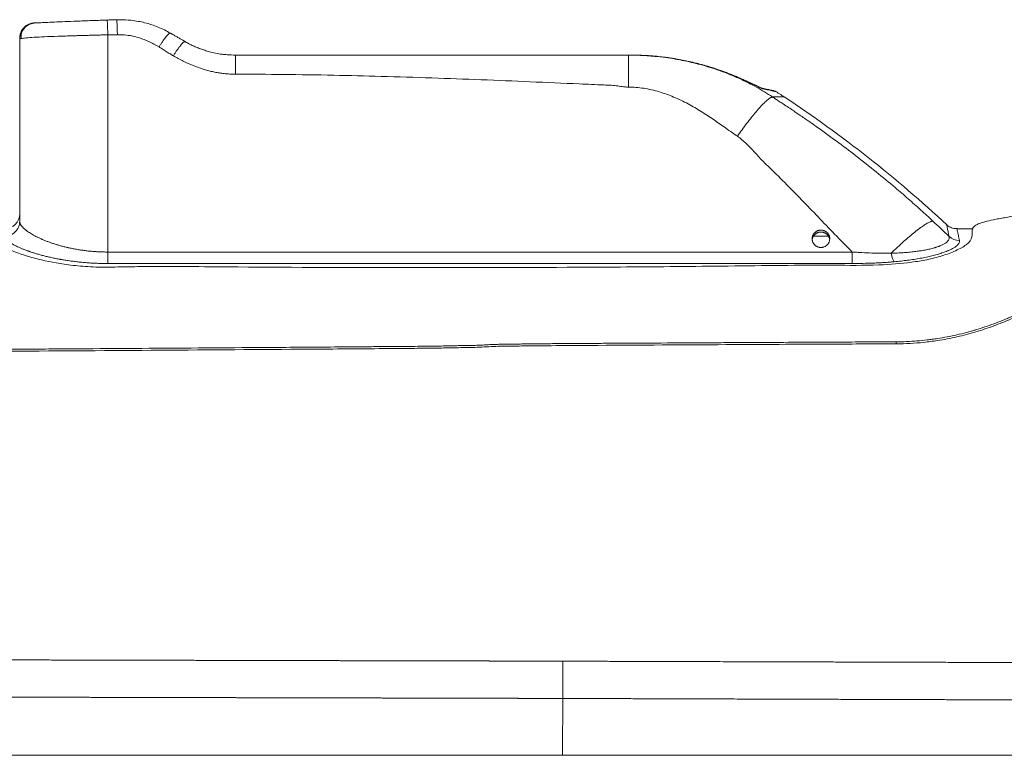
# Model space of a CAD drawing. Header units: millimetres. Extents: x -8 to 594, y 0 to 420.
# Tile 104 of 249: x 204 to 223, y 208 to 223. Entities that reach past the tile are written whole.
import ezdxf

# ---------------------------------------------------------------- set-up
doc = ezdxf.new("R2010")
doc.units = ezdxf.units.MM
doc.layers.add('1', color=7, linetype='Continuous', true_color=0xffffff)

msp = doc.modelspace()

# ---------------------------------------------------------------- linework, layer by layer
at = {"layer": '1', "color": 155, "linetype": 'Continuous', "lineweight": 18}
for p, q in [((205.898, 223.037), (205.897, 223.037)), ((204.04, 222.979), (204.049, 222.98)), ((204.05, 222.98), (204.052, 222.98)), ((203.742, 219.039), (203.742, 222.655)), ((216.966, 222.228), (216.966, 222.228)), ((216.994, 222.222), (216.994, 222.222)), ((222.667, 218.891), (222.349, 218.891))]:
    msp.add_line(p, q, dxfattribs=at)
at = {"layer": '1', "color": 155, "linetype": 'Continuous', "lineweight": 13}
for p, q in [((205.492, 222.744), (205.492, 218.429)), ((218.919, 221.51), (218.685, 221.51)), ((205.492, 218.429), (220.266, 218.429)), ((205.492, 218.2), (205.492, 218.429)), ((220.266, 218.201), (205.492, 218.2))]:
    msp.add_line(p, q, dxfattribs=at)
at = {"layer": '1', "color": 8, "linetype": 'Continuous', "lineweight": 18}
msp.add_line((107.447, 208.432), (244.689, 208.432), dxfattribs=at)
at = {"layer": '1', "color": 155, "linetype": 'Continuous', "lineweight": 18}
for centre, radius, start, end in [((216.159, 217.341), 5, 56.4868, 59.0735), ((205.116, 200.666), 25, 47.0556, 56.4868), ((203.442, 219.19), 0.3, 270.0025, 0.0025)]:
    msp.add_arc(centre, radius, start, end, dxfattribs=at)
at = {"layer": '1', "color": 155, "linetype": 'Continuous', "lineweight": 13}
for centre, major_axis, ratio, start_param, end_param in [((218.42, 221.543), (0.032, 0.146), 0.958432, 5.973153, 6.260296), ((203.442, 219.039), (-0.3, 0), 0.987808, 1.570796, 3.141593), ((222.397, 218.952), (-0.294, -0.062), 0.979856, 0.616521, 1.366971)]:
    msp.add_ellipse(centre, major_axis=major_axis, ratio=ratio, start_param=start_param, end_param=end_param, dxfattribs=at)
at = {"layer": '1', "color": 155, "linetype": 'Continuous', "lineweight": 18}
for points, degree, knots in [([(204.052, 222.98), (204.053, 222.98), (204.053, 222.98), (204.059, 222.98), (204.068, 222.98), (204.084, 222.981), (204.114, 222.982), (204.178, 222.985), (204.291, 222.99), (204.471, 222.998), (204.689, 223.007), (204.895, 223.015), (205.069, 223.022), (205.203, 223.027), (205.34, 223.032), (205.432, 223.035), (205.478, 223.036)], 3, [0, 0, 0, 0, 0.031352, 0.06271, 0.094155, 0.125768, 0.189094, 0.252502, 0.377968, 0.503803, 0.628133, 0.752491, 0.814158, 0.875964, 0.937842, 1, 1, 1, 1]), ([(205.478, 223.036), (205.491, 223.037), (205.523, 223.038), (205.573, 223.04), (205.624, 223.041), (205.655, 223.042), (205.669, 223.043)], 3, [0, 0, 0, 0, 0.208075, 0.499998, 0.791534, 1, 1, 1, 1]), ([(205.669, 223.043), (205.693, 223.043), (205.786, 223.045), (205.929, 223.037), (206.09, 223.014), (206.229, 222.984), (206.358, 222.946), (206.49, 222.897), (206.615, 222.842), (206.695, 222.798), (206.734, 222.776)], 3, [0, 0, 0, 0, 0.065455, 0.250038, 0.387153, 0.501186, 0.632506, 0.75095, 0.879145, 1, 1, 1, 1]), ([(205.897, 223.037), (205.897, 223.037), (205.897, 223.037), (205.896, 223.037), (205.896, 223.037), (205.895, 223.037), (205.895, 223.037), (205.895, 223.037), (205.896, 223.037), (205.901, 223.037), (205.905, 223.037), (205.916, 223.036), (205.923, 223.035), (205.931, 223.034), (205.932, 223.034), (205.933, 223.034)], 3, [0, 0, 0, 0, 0.01477, 0.01477, 0.078988, 0.078988, 0.207424, 0.207424, 0.464295, 0.464295, 0.721166, 0.721166, 0.978038, 0.978038, 1, 1, 1, 1]), ([(203.937, 222.953), (203.907, 222.939), (203.855, 222.906), (203.798, 222.835), (203.769, 222.752), (203.769, 222.697), (203.773, 222.67)], 3, [0, 0, 0, 0, 0.249827, 0.50377, 0.755477, 1, 1, 1, 1]), ([(203.773, 222.67), (203.773, 222.67), (203.758, 222.666), (203.744, 222.661), (203.742, 222.656), (203.742, 222.655)], 3, [0, 0, 0, 0, 0.000092, 0.732736, 1, 1, 1, 1]), ([(207.025, 222.608), (207.048, 222.596), (207.094, 222.569), (207.168, 222.533), (207.246, 222.498), (207.329, 222.465), (207.417, 222.434), (207.516, 222.405), (207.632, 222.378), (207.75, 222.358), (207.882, 222.344), (207.97, 222.342), (208.025, 222.341)], 3, [0, 0, 0, 0, 0.075787, 0.154709, 0.236809, 0.322128, 0.410698, 0.502552, 0.619173, 0.750895, 0.842572, 1, 1, 1, 1]), ([(208.025, 222.341), (208.951, 222.341), (209.975, 222.341), (210.881, 222.341), (211.925, 222.341), (212.781, 222.341), (213.875, 222.341), (214.296, 222.341), (214.85, 222.341), (215.05, 222.341), (215.338, 222.341), (215.39, 222.341), (215.46, 222.341), (215.517, 222.341), (215.521, 222.341), (215.548, 222.341), (215.582, 222.341), (215.605, 222.341), (215.643, 222.341), (215.691, 222.341), (215.704, 222.341), (215.776, 222.341), (215.825, 222.341)], 2, [0, 0, 0, 0.25, 0.25, 0.5, 0.5, 0.75, 0.75, 0.875, 0.875, 0.9375, 0.9375, 0.953125, 0.953125, 0.960938, 0.960938, 0.96875, 0.96875, 0.976562, 0.976562, 0.984375, 0.984375, 1, 1, 1]), ([(216.966, 222.228), (216.877, 222.247), (216.787, 222.263), (216.675, 222.281), (216.652, 222.284), (216.607, 222.291), (216.539, 222.3), (216.471, 222.308), (216.403, 222.315), (216.381, 222.317), (216.335, 222.321), (216.267, 222.327), (216.199, 222.331), (216.063, 222.339), (215.972, 222.341), (215.881, 222.341)], 3, [0, 0, 0, 0, 0.25, 0.25, 0.3125, 0.3125, 0.375, 0.5, 0.5, 0.5625, 0.5625, 0.625, 0.75, 0.75, 1, 1, 1, 1]), ([(217.281, 222.151), (217.233, 222.165), (217.186, 222.177), (217.09, 222.2), (217.042, 222.212), (216.994, 222.222)], 3, [0, 0, 0, 0, 0.5, 0.5, 1, 1, 1, 1]), ([(218.453, 221.689), (218.455, 221.689), (218.458, 221.688), (218.462, 221.687), (218.463, 221.687), (218.462, 221.687), (218.457, 221.689), (218.445, 221.694), (218.418, 221.707), (218.358, 221.735), (218.239, 221.792), (218.038, 221.885), (217.732, 222.01), (217.465, 222.102), (217.298, 222.147), (217.274, 222.153)], 3, [0, 0, 0, 0, 0.004144, 0.010149, 0.015533, 0.021979, 0.031332, 0.045862, 0.071843, 0.121683, 0.216136, 0.379646, 0.61926, 0.94583, 1, 1, 1, 1]), ([(218.452, 221.69), (218.474, 221.685), (218.494, 221.68), (218.532, 221.672), (218.549, 221.668), (218.581, 221.661), (218.596, 221.658), (218.623, 221.652), (218.647, 221.647), (218.665, 221.642), (218.674, 221.641), (218.675, 221.64), (218.677, 221.64), (218.678, 221.64), (218.681, 221.639), (218.686, 221.638), (218.69, 221.637), (218.698, 221.635), (218.702, 221.634), (218.707, 221.633), (218.708, 221.633), (218.708, 221.633)], 3, [0, 0, 0, 0, 0.125577, 0.125577, 0.251154, 0.251154, 0.376731, 0.376731, 0.502307, 0.627884, 0.627884, 0.643581, 0.643581, 0.659279, 0.659279, 0.690673, 0.753461, 0.753461, 0.879038, 0.879038, 1, 1, 1, 1]), ([(218.754, 221.615), (218.754, 221.615), (218.753, 221.615), (218.748, 221.616), (218.744, 221.617), (218.736, 221.619), (218.731, 221.62), (218.726, 221.621), (218.723, 221.622), (218.722, 221.622), (218.72, 221.622), (218.715, 221.623), (218.708, 221.625), (218.7, 221.627), (218.695, 221.628), (218.693, 221.628), (218.679, 221.632), (218.667, 221.634), (218.64, 221.64), (218.625, 221.644), (218.592, 221.651), (218.574, 221.655), (218.536, 221.664), (218.515, 221.668), (218.493, 221.673)], 3, [0, 0, 0, 0, 0.120493, 0.120493, 0.246136, 0.246136, 0.308958, 0.340369, 0.340369, 0.356075, 0.356075, 0.37178, 0.434602, 0.466013, 0.466013, 0.497424, 0.497424, 0.623068, 0.623068, 0.748712, 0.748712, 0.874356, 0.874356, 1, 1, 1, 1]), ([(224.673, 218.698), (224.673, 218.7), (224.674, 218.721), (224.674, 218.753), (224.674, 218.789), (224.675, 218.809), (224.675, 218.818), (224.675, 218.822), (224.675, 218.823), (224.675, 218.824), (224.675, 218.824), (224.675, 218.825), (224.674, 218.825), (224.673, 218.825), (224.67, 218.825), (224.667, 218.825), (224.661, 218.825), (224.65, 218.825), (224.631, 218.826), (224.57, 218.827), (224.429, 218.828), (224.215, 218.82), (223.914, 218.881), (223.722, 219.032), (223.563, 219.13), (223.465, 219.146), (223.355, 219.12), (223.233, 219.101), (223.082, 219.071), (222.92, 219.036), (222.783, 218.995), (222.676, 218.94), (222.635, 218.866), (222.664, 218.742), (222.581, 218.588), (222.338, 218.459), (222.068, 218.352), (221.763, 218.276), (221.349, 218.208), (220.724, 218.157), (219.849, 218.17), (218.853, 218.164), (217.816, 218.15), (216.79, 218.14), (215.794, 218.132), (214.029, 218.121), (211.457, 218.117), (208.621, 218.124), (206.745, 218.145), (205.858, 218.137), (205.418, 218.123), (204.998, 218.14), (204.521, 218.195), (204.123, 218.279), (203.787, 218.379), (203.532, 218.471), (203.293, 218.584), (203.189, 218.704), (203.217, 218.774), (203.211, 218.79), (203.208, 218.79)], 3, [0, 0, 0, 0, 0.00016, 0.002387, 0.003655, 0.004291, 0.004602, 0.004686, 0.004728, 0.004746, 0.004762, 0.004776, 0.004792, 0.004869, 0.004933, 0.005047, 0.005252, 0.005616, 0.006264, 0.007415, 0.012325, 0.021785, 0.030536, 0.044835, 0.047794, 0.050525, 0.055294, 0.059882, 0.064532, 0.074711, 0.08698, 0.101995, 0.127081, 0.153938, 0.178249, 0.194918, 0.210064, 0.223754, 0.236018, 0.260373, 0.292988, 0.330045, 0.368126, 0.405063, 0.440855, 0.475834, 0.595779, 0.718734, 0.782333, 0.798532, 0.814615, 0.82985, 0.84408, 0.869514, 0.881252, 0.897007, 0.917909, 0.943862, 0.974878, 1, 1, 1, 1]), ([(222.348, 218.897), (222.333, 218.894), (222.289, 218.891), (222.222, 218.916), (222.17, 218.945), (222.151, 218.964), (222.149, 218.966)], 3, [0, 0, 0, 0, 0.201296, 0.61883, 0.964323, 1, 1, 1, 1]), ([(219.647, 218.52), (219.652, 218.52), (219.658, 218.52), (219.67, 218.521), (219.681, 218.523), (219.692, 218.525), (219.699, 218.527), (219.7, 218.528), (219.703, 218.529), (219.704, 218.529), (219.708, 218.531), (219.711, 218.532), (219.719, 218.535), (219.729, 218.54), (219.739, 218.545), (219.746, 218.55), (219.75, 218.553), (219.753, 218.555), (219.755, 218.557), (219.757, 218.558), (219.762, 218.562), (219.771, 218.57), (219.782, 218.582), (219.789, 218.591), (219.793, 218.597), (219.794, 218.598), (219.795, 218.601), (219.796, 218.602), (219.798, 218.606), (219.8, 218.608), (219.804, 218.616), (219.809, 218.626), (219.812, 218.636), (219.815, 218.644), (219.816, 218.647), (219.817, 218.653), (219.818, 218.655), (219.819, 218.664), (219.821, 218.675), (219.822, 218.686), (219.822, 218.697), (219.821, 218.703), (219.821, 218.71), (219.821, 218.711), (219.82, 218.714), (219.82, 218.718), (219.819, 218.722), (219.817, 218.731), (219.814, 218.742), (219.811, 218.752), (219.807, 218.76), (219.806, 218.762), (219.804, 218.766), (219.804, 218.768), (219.802, 218.77), (219.799, 218.776), (219.792, 218.787), (219.786, 218.796), (219.778, 218.805), (219.775, 218.809), (219.769, 218.814), (219.768, 218.815), (219.766, 218.817), (219.763, 218.82), (219.76, 218.823), (219.753, 218.828), (219.744, 218.835), (219.734, 218.84), (219.727, 218.844), (219.724, 218.846), (219.719, 218.848), (219.716, 218.849), (219.708, 218.853), (219.698, 218.856), (219.687, 218.859), (219.678, 218.861), (219.674, 218.861), (219.67, 218.862), (219.667, 218.862), (219.665, 218.863), (219.658, 218.863), (219.652, 218.863), (219.641, 218.863), (219.63, 218.863), (219.618, 218.861), (219.611, 218.86), (219.61, 218.86), (219.607, 218.859), (219.606, 218.859), (219.601, 218.858), (219.599, 218.857), (219.59, 218.854), (219.58, 218.851), (219.569, 218.846), (219.562, 218.842), (219.558, 218.84), (219.554, 218.838), (219.552, 218.836), (219.551, 218.835), (219.545, 218.831), (219.536, 218.825), (219.523, 218.813), (219.515, 218.805), (219.51, 218.799), (219.508, 218.796), (219.504, 218.792), (219.503, 218.79), (219.498, 218.783), (219.492, 218.773), (219.487, 218.763), (219.484, 218.755), (219.483, 218.752), (219.481, 218.748), (219.481, 218.747), (219.48, 218.744), (219.478, 218.738), (219.475, 218.725), (219.473, 218.714), (219.472, 218.703), (219.472, 218.697), (219.472, 218.69), (219.472, 218.689), (219.472, 218.686), (219.472, 218.682), (219.472, 218.678), (219.473, 218.669), (219.475, 218.658), (219.477, 218.647), (219.48, 218.639), (219.481, 218.637), (219.482, 218.633), (219.483, 218.631), (219.484, 218.629), (219.487, 218.622), (219.492, 218.611), (219.498, 218.601), (219.504, 218.592), (219.508, 218.587), (219.515, 218.578), (219.519, 218.574), (219.527, 218.566), (219.535, 218.559), (219.544, 218.552), (219.55, 218.548), (219.552, 218.547), (219.554, 218.546), (219.555, 218.545), (219.559, 218.543), (219.561, 218.541), (219.569, 218.537), (219.579, 218.533), (219.59, 218.529), (219.598, 218.526), (219.602, 218.525), (219.607, 218.524), (219.609, 218.524), (219.611, 218.523), (219.618, 218.522), (219.629, 218.52), (219.641, 218.52), (219.647, 218.52)], 3, [0, 0, 0, 0, 0.015625, 0.015625, 0.03125, 0.046875, 0.046875, 0.050781, 0.050781, 0.054687, 0.054687, 0.0625, 0.0625, 0.078125, 0.09375, 0.09375, 0.101562, 0.105469, 0.105469, 0.109375, 0.109375, 0.125, 0.140625, 0.15625, 0.15625, 0.160156, 0.160156, 0.164062, 0.164062, 0.171875, 0.171875, 0.1875, 0.203125, 0.203125, 0.210937, 0.210937, 0.21875, 0.21875, 0.234375, 0.25, 0.25, 0.265625, 0.265625, 0.269531, 0.269531, 0.273437, 0.28125, 0.28125, 0.296875, 0.3125, 0.3125, 0.320312, 0.320312, 0.324219, 0.324219, 0.328125, 0.34375, 0.359375, 0.359375, 0.375, 0.375, 0.378906, 0.378906, 0.382812, 0.390625, 0.390625, 0.40625, 0.421875, 0.421875, 0.429687, 0.429687, 0.4375, 0.4375, 0.453125, 0.46875, 0.46875, 0.476562, 0.480469, 0.480469, 0.484375, 0.484375, 0.5, 0.5, 0.515625, 0.53125, 0.53125, 0.535156, 0.535156, 0.539062, 0.539062, 0.546875, 0.546875, 0.5625, 0.578125, 0.578125, 0.585938, 0.589844, 0.589844, 0.59375, 0.59375, 0.609375, 0.625, 0.640625, 0.640625, 0.648438, 0.648438, 0.65625, 0.65625, 0.671875, 0.6875, 0.6875, 0.695313, 0.695313, 0.699219, 0.699219, 0.703125, 0.71875, 0.734375, 0.734375, 0.75, 0.75, 0.753906, 0.753906, 0.757813, 0.765625, 0.765625, 0.78125, 0.796875, 0.796875, 0.804688, 0.804688, 0.808594, 0.808594, 0.8125, 0.828125, 0.84375, 0.84375, 0.859375, 0.859375, 0.875, 0.875, 0.890625, 0.90625, 0.90625, 0.910156, 0.910156, 0.914063, 0.914063, 0.921875, 0.921875, 0.9375, 0.953125, 0.953125, 0.960938, 0.964844, 0.964844, 0.96875, 0.96875, 0.984375, 1, 1, 1, 1]), ([(219.82, 218.68), (219.819, 218.683), (219.819, 218.685), (219.817, 218.693), (219.814, 218.704), (219.811, 218.715), (219.807, 218.723), (219.806, 218.725), (219.804, 218.729), (219.804, 218.73), (219.802, 218.733), (219.799, 218.739), (219.792, 218.75), (219.786, 218.759), (219.778, 218.768), (219.775, 218.772), (219.769, 218.777), (219.768, 218.778), (219.766, 218.78), (219.763, 218.783), (219.76, 218.785), (219.753, 218.791), (219.744, 218.797), (219.734, 218.803), (219.727, 218.807), (219.724, 218.808), (219.719, 218.811), (219.716, 218.812), (219.708, 218.815), (219.698, 218.819), (219.687, 218.822), (219.678, 218.823), (219.674, 218.824), (219.67, 218.825), (219.667, 218.825), (219.665, 218.825), (219.658, 218.826), (219.652, 218.826), (219.641, 218.826), (219.63, 218.826), (219.618, 218.824), (219.611, 218.823), (219.61, 218.822), (219.607, 218.822), (219.606, 218.821), (219.601, 218.82), (219.599, 218.82), (219.59, 218.817), (219.58, 218.813), (219.569, 218.809), (219.562, 218.805), (219.558, 218.803), (219.554, 218.8), (219.552, 218.799), (219.551, 218.798), (219.545, 218.794), (219.536, 218.787), (219.523, 218.776), (219.515, 218.768), (219.51, 218.761), (219.508, 218.759), (219.504, 218.754), (219.503, 218.752), (219.498, 218.745), (219.492, 218.736), (219.487, 218.725), (219.484, 218.718), (219.483, 218.715), (219.481, 218.711), (219.481, 218.71), (219.48, 218.707), (219.478, 218.7), (219.475, 218.688), (219.473, 218.677), (219.472, 218.666), (219.472, 218.66), (219.472, 218.654), (219.472, 218.654), (219.472, 218.654)], 3, [0, 0, 0, 0, 0.015354, 0.015354, 0.048161, 0.080968, 0.080968, 0.097372, 0.097372, 0.105574, 0.105574, 0.113776, 0.146583, 0.17939, 0.17939, 0.212198, 0.212198, 0.2204, 0.2204, 0.228601, 0.245005, 0.245005, 0.277812, 0.31062, 0.31062, 0.327023, 0.327023, 0.343427, 0.343427, 0.376234, 0.409042, 0.409042, 0.425445, 0.433647, 0.433647, 0.441849, 0.441849, 0.474656, 0.474656, 0.507464, 0.540271, 0.540271, 0.548473, 0.548473, 0.556675, 0.556675, 0.573078, 0.573078, 0.605886, 0.638693, 0.638693, 0.655097, 0.663298, 0.663298, 0.6715, 0.6715, 0.704308, 0.737115, 0.769922, 0.769922, 0.786326, 0.786326, 0.80273, 0.80273, 0.835537, 0.868344, 0.868344, 0.884748, 0.884748, 0.89295, 0.89295, 0.901152, 0.933959, 0.966766, 0.966766, 0.999574, 0.999574, 1, 1, 1, 1]), ([(225.143, 218.498), (225.143, 218.439), (225.117, 218.369), (225.061, 218.284), (225.058, 218.279), (225.051, 218.269), (225.048, 218.264), (225.037, 218.249), (225.029, 218.239), (225.005, 218.208), (224.988, 218.186), (224.931, 218.121), (224.887, 218.076), (224.83, 218.022), (224.824, 218.017), (224.812, 218.005), (224.805, 217.999), (224.786, 217.982), (224.773, 217.97), (224.732, 217.934), (224.703, 217.91), (224.613, 217.836), (224.548, 217.786), (224.406, 217.684), (224.331, 217.633), (224.17, 217.531), (224.085, 217.48), (223.951, 217.403), (223.905, 217.378), (223.811, 217.328), (223.763, 217.303), (223.617, 217.23), (223.516, 217.182), (223.404, 217.134), (223.397, 217.131), (223.383, 217.125), (223.376, 217.122), (223.356, 217.113), (223.342, 217.107), (223.301, 217.09), (223.273, 217.078), (223.189, 217.045), (223.133, 217.023), (222.962, 216.96), (222.845, 216.921), (222.717, 216.883), (222.709, 216.88), (222.694, 216.876), (222.686, 216.873), (222.662, 216.866), (222.647, 216.862), (222.6, 216.849), (222.568, 216.84), (222.474, 216.815), (222.41, 216.799), (222.219, 216.756), (222.09, 216.731), (221.942, 216.708), (221.925, 216.705), (221.891, 216.7), (221.874, 216.698), (221.824, 216.691), (221.79, 216.687), (221.688, 216.675), (221.62, 216.668), (221.416, 216.652), (221.28, 216.646), (221.143, 216.645), (221.143, 216.645), (221.143, 216.645)], 3, [0, 0, 0, 0, 0.124998, 0.124998, 0.132811, 0.132811, 0.140623, 0.140623, 0.156248, 0.156248, 0.187497, 0.187497, 0.249996, 0.249996, 0.257809, 0.257809, 0.265621, 0.265621, 0.281246, 0.281246, 0.312495, 0.312495, 0.374994, 0.374994, 0.437493, 0.437493, 0.499992, 0.499992, 0.531242, 0.531242, 0.562492, 0.562492, 0.624991, 0.624991, 0.628897, 0.628897, 0.632803, 0.632803, 0.640615, 0.640615, 0.65624, 0.65624, 0.68749, 0.68749, 0.749989, 0.749989, 0.753895, 0.753895, 0.757801, 0.757801, 0.765614, 0.765614, 0.781238, 0.781238, 0.812488, 0.812488, 0.874987, 0.874987, 0.882799, 0.882799, 0.890612, 0.890612, 0.906236, 0.906236, 0.937486, 0.937486, 0.999985, 0.999985, 1, 1, 1, 1]), ([(225.143, 218.449), (225.142, 218.437), (225.141, 218.413), (225.131, 218.374), (225.116, 218.332), (225.094, 218.288), (225.052, 218.219), (224.974, 218.119), (224.843, 217.984), (224.678, 217.84), (224.416, 217.641), (224.015, 217.384), (223.522, 217.136), (223.082, 216.959), (222.726, 216.84), (222.352, 216.741), (222.002, 216.673), (221.69, 216.633), (221.417, 216.61), (221.234, 216.607), (221.143, 216.605)], 3, [0, 0, 0, 0, 0.024777, 0.049617, 0.074552, 0.099617, 0.124844, 0.187053, 0.250002, 0.312106, 0.374696, 0.499828, 0.624171, 0.687378, 0.749411, 0.812636, 0.874619, 0.916722, 0.958413, 1, 1, 1, 1]), ([(221.143, 216.645), (220.94, 216.645), (220.667, 216.644), (219.982, 216.64), (219.568, 216.638), (218.845, 216.635), (218.586, 216.633), (218.172, 216.631), (218.03, 216.631), (217.736, 216.629), (217.586, 216.628), (216.819, 216.624), (216.159, 216.62), (215.405, 216.616), (215.361, 216.616), (215.272, 216.615), (215.226, 216.615), (215.095, 216.614), (215.015, 216.613), (214.799, 216.612), (214.685, 216.611), (214.561, 216.61), (214.527, 216.61), (214.489, 216.61), (214.478, 216.61), (214.455, 216.61), (214.444, 216.61), (214.384, 216.609), (214.332, 216.609), (214.163, 216.607), (214.032, 216.606), (213.846, 216.604), (213.808, 216.603), (213.749, 216.603), (213.729, 216.603), (213.691, 216.602), (213.672, 216.602), (213.58, 216.601), (213.514, 216.6), (213.398, 216.598), (213.348, 216.597), (213.286, 216.597), (213.268, 216.596), (213.234, 216.596), (213.218, 216.595), (213.191, 216.594), (213.18, 216.594), (213.153, 216.593), (213.139, 216.592), (213.093, 216.59), (213.058, 216.588), (213.003, 216.585), (212.985, 216.584), (212.95, 216.582), (212.935, 216.581), (212.891, 216.579), (212.868, 216.578), (212.826, 216.577), (212.808, 216.576), (212.769, 216.575), (212.748, 216.575), (212.705, 216.574), (212.682, 216.573), (212.653, 216.573), (212.647, 216.573), (212.635, 216.572), (212.629, 216.572), (212.604, 216.572), (212.581, 216.571), (212.524, 216.57), (212.489, 216.57), (212.407, 216.568), (212.367, 216.567), (212.31, 216.566), (212.292, 216.566), (212.255, 216.565), (212.236, 216.565), (212.174, 216.563), (212.126, 216.562), (212.019, 216.56), (211.961, 216.559), (211.836, 216.557), (211.77, 216.557), (211.629, 216.556), (211.553, 216.555), (211.392, 216.554), (211.308, 216.553), (211.133, 216.552), (211.041, 216.551), (210.852, 216.55), (210.752, 216.549), (210.456, 216.547), (210.259, 216.545), (209.864, 216.542), (209.667, 216.541), (209.273, 216.538), (209.076, 216.536), (208.489, 216.532), (208.102, 216.529), (206.954, 216.521), (206.206, 216.516), (205.108, 216.508), (204.746, 216.506), (204.209, 216.502), (204.031, 216.501), (203.678, 216.499), (203.502, 216.498), (202.629, 216.492), (201.971, 216.488), (200.116, 216.476), (199.036, 216.469), (197.883, 216.461), (197.662, 216.46), (197.239, 216.457), (197.032, 216.456), (196.428, 216.451), (196.046, 216.449), (194.961, 216.441), (194.319, 216.437), (193.199, 216.429), (192.722, 216.425), (192.129, 216.421), (191.953, 216.419), (191.719, 216.417), (191.646, 216.417), (191.562, 216.416), (191.545, 216.416), (191.51, 216.416), (191.492, 216.416), (191.434, 216.415), (191.392, 216.415), (191.163, 216.413), (190.922, 216.411), (190.472, 216.408), (190.306, 216.406), (190.079, 216.404), (190.032, 216.403), (189.942, 216.402), (189.897, 216.402), (189.766, 216.4), (189.682, 216.399), (189.439, 216.396), (189.289, 216.393), (189.023, 216.389), (188.906, 216.386), (188.757, 216.384), (188.712, 216.383), (188.63, 216.381), (188.595, 216.38), (188.497, 216.379), (188.447, 216.378), (188.375, 216.379), (188.343, 216.379), (188.295, 216.381), (188.279, 216.381), (188.256, 216.382), (188.248, 216.382), (188.236, 216.383), (188.232, 216.383), (188.224, 216.383), (188.219, 216.383), (188.198, 216.384), (188.177, 216.385), (188.139, 216.385), (188.13, 216.385), (188.113, 216.385), (188.105, 216.385), (188.081, 216.385), (188.066, 216.384), (188.038, 216.384), (188.026, 216.384), (188, 216.383), (187.987, 216.382), (187.947, 216.381), (187.92, 216.38), (187.882, 216.379), (187.869, 216.379), (187.854, 216.378), (187.85, 216.378), (187.838, 216.378), (187.831, 216.378), (187.805, 216.377), (187.783, 216.377), (187.741, 216.376), (187.725, 216.376), (187.691, 216.376), (187.672, 216.376), (187.614, 216.375), (187.576, 216.375), (187.461, 216.373), (187.385, 216.372), (187.271, 216.371), (187.233, 216.37), (187.177, 216.37), (187.158, 216.37), (187.121, 216.369), (187.102, 216.369), (187.001, 216.368), (186.898, 216.367), (186.71, 216.365), (186.642, 216.365), (186.532, 216.364), (186.494, 216.363), (186.416, 216.363), (186.374, 216.363), (186.171, 216.361), (186.012, 216.36), (185.819, 216.359), (185.78, 216.359), (185.704, 216.358), (185.667, 216.358), (185.553, 216.358), (185.468, 216.357), (185.186, 216.356), (184.962, 216.355), (184.186, 216.352), (183.527, 216.35), (182.633, 216.348), (182.531, 216.348), (182.324, 216.347), (182.217, 216.347), (181.897, 216.347), (181.679, 216.347), (181.014, 216.346), (180.555, 216.345), (179.842, 216.345), (179.601, 216.345), (179.233, 216.345), (179.109, 216.345), (178.86, 216.345), (178.734, 216.345), (178.089, 216.345), (177.529, 216.345), (176.321, 216.345), (175.674, 216.345), (174.636, 216.346), (174.28, 216.346), (173.728, 216.346), (173.542, 216.346), (173.17, 216.347), (172.983, 216.347), (171.296, 216.348), (169.751, 216.349), (166.567, 216.352), (164.928, 216.354), (162.819, 216.355), (162.394, 216.356), (161.538, 216.356), (161.11, 216.357), (159.826, 216.357), (158.969, 216.358), (157.683, 216.359), (157.254, 216.359), (156.61, 216.359), (156.396, 216.359), (155.966, 216.359), (155.752, 216.359), (154.699, 216.359), (153.896, 216.36), (152.372, 216.36), (151.651, 216.36), (150.799, 216.36), (150.632, 216.359), (150.301, 216.359), (150.139, 216.359), (149.653, 216.359), (149.328, 216.359), (148.678, 216.358), (148.352, 216.358), (147.864, 216.357), (147.701, 216.357), (147.457, 216.357), (147.375, 216.357), (147.213, 216.357), (147.131, 216.356), (146.393, 216.356), (145.692, 216.355), (144.762, 216.354), (144.573, 216.354), (144.286, 216.353), (144.189, 216.353), (143.997, 216.353), (143.901, 216.353), (143.424, 216.352), (143.049, 216.352), (141.942, 216.35), (141.23, 216.349), (139.855, 216.346), (139.193, 216.344), (138.395, 216.342), (138.238, 216.341), (137.924, 216.34), (137.767, 216.339), (137.3, 216.338), (136.992, 216.337), (136.075, 216.333), (135.476, 216.33), (134.299, 216.323), (133.721, 216.319), (132.867, 216.313), (132.585, 216.31), (132.027, 216.305), (131.748, 216.303), (130.911, 216.296), (130.354, 216.291), (128.683, 216.275), (127.571, 216.263), (126.457, 216.251)], 3, [0, 0, 0, 0, 0.03125, 0.03125, 0.0625, 0.0625, 0.078125, 0.078125, 0.085938, 0.085938, 0.09375, 0.09375, 0.125, 0.125, 0.126953, 0.126953, 0.128906, 0.128906, 0.132812, 0.132812, 0.140625, 0.140625, 0.144531, 0.144531, 0.146484, 0.146484, 0.148438, 0.148438, 0.15625, 0.15625, 0.171875, 0.171875, 0.175781, 0.175781, 0.177734, 0.177734, 0.179688, 0.179688, 0.1875, 0.1875, 0.195312, 0.195312, 0.199219, 0.199219, 0.203125, 0.203125, 0.207031, 0.207031, 0.210938, 0.210938, 0.21875, 0.21875, 0.222656, 0.222656, 0.226562, 0.226562, 0.234375, 0.234375, 0.242188, 0.242188, 0.25, 0.25, 0.257812, 0.257812, 0.259766, 0.259766, 0.261719, 0.261719, 0.265625, 0.265625, 0.269531, 0.269531, 0.273438, 0.273438, 0.275391, 0.275391, 0.277344, 0.277344, 0.28125, 0.28125, 0.285156, 0.285156, 0.289062, 0.289062, 0.292969, 0.292969, 0.296875, 0.296875, 0.300781, 0.300781, 0.304688, 0.304688, 0.3125, 0.3125, 0.320312, 0.320312, 0.328125, 0.328125, 0.34375, 0.34375, 0.375, 0.375, 0.390625, 0.390625, 0.398438, 0.398438, 0.40625, 0.40625, 0.4375, 0.4375, 0.5, 0.5, 0.515625, 0.515625, 0.53125, 0.53125, 0.5625, 0.5625, 0.625, 0.625, 0.6875, 0.6875, 0.71875, 0.71875, 0.734375, 0.734375, 0.738281, 0.738281, 0.742188, 0.742188, 0.75, 0.75, 0.78125, 0.78125, 0.796875, 0.796875, 0.800781, 0.800781, 0.804688, 0.804688, 0.8125, 0.8125, 0.828125, 0.828125, 0.84375, 0.84375, 0.851562, 0.851562, 0.859375, 0.859375, 0.875, 0.875, 0.890625, 0.890625, 0.898438, 0.898438, 0.902344, 0.902344, 0.904297, 0.904297, 0.90625, 0.90625, 0.910156, 0.910156, 0.911133, 0.911133, 0.912109, 0.912109, 0.914062, 0.914062, 0.916016, 0.916016, 0.917969, 0.917969, 0.921875, 0.921875, 0.923828, 0.923828, 0.924316, 0.924316, 0.924805, 0.924805, 0.925781, 0.925781, 0.92627, 0.92627, 0.926758, 0.926758, 0.927734, 0.927734, 0.929688, 0.929688, 0.930664, 0.930664, 0.931152, 0.931152, 0.931641, 0.931641, 0.933594, 0.933594, 0.93457, 0.93457, 0.935059, 0.935059, 0.935547, 0.935547, 0.9375, 0.9375, 0.937988, 0.937988, 0.938477, 0.938477, 0.939453, 0.939453, 0.941406, 0.941406, 0.945312, 0.945312, 0.945801, 0.945801, 0.946289, 0.946289, 0.947266, 0.947266, 0.949219, 0.949219, 0.950195, 0.950195, 0.950684, 0.950684, 0.951172, 0.951172, 0.953125, 0.953125, 0.955078, 0.955078, 0.956055, 0.956055, 0.956543, 0.956543, 0.957031, 0.957031, 0.960938, 0.960938, 0.964844, 0.964844, 0.96582, 0.96582, 0.966797, 0.966797, 0.96875, 0.96875, 0.969727, 0.969727, 0.970215, 0.970215, 0.970703, 0.970703, 0.972656, 0.972656, 0.974609, 0.974609, 0.975098, 0.975098, 0.975586, 0.975586, 0.976562, 0.976562, 0.977539, 0.977539, 0.978027, 0.978027, 0.978271, 0.978271, 0.978516, 0.978516, 0.980469, 0.980469, 0.980957, 0.980957, 0.981201, 0.981201, 0.981445, 0.981445, 0.982422, 0.982422, 0.984375, 0.984375, 0.986328, 0.986328, 0.986816, 0.986816, 0.987305, 0.987305, 0.988281, 0.988281, 0.990234, 0.990234, 0.992188, 0.992188, 0.993164, 0.993164, 0.994141, 0.994141, 0.996094, 0.996094, 1, 1, 1, 1]), ([(221.143, 216.605), (220.718, 216.604), (219.591, 216.599), (217.618, 216.589), (215.824, 216.579), (214.485, 216.57), (213.869, 216.565), (213.438, 216.559), (213.191, 216.556), (213.006, 216.545), (212.821, 216.536), (212.636, 216.533), (212.451, 216.529), (212.226, 216.525), (211.918, 216.518), (211.424, 216.515), (210.541, 216.507), (207.828, 216.487), (203.39, 216.457), (198.201, 216.424), (194.256, 216.398), (191.79, 216.378), (190.322, 216.369), (189.335, 216.356), (188.781, 216.345), (188.411, 216.338), (188.257, 216.344), (188.133, 216.347), (188.01, 216.345), (187.856, 216.338), (187.671, 216.337), (187.424, 216.334), (186.993, 216.329), (186.377, 216.324), (184.756, 216.314), (182.255, 216.307), (178.31, 216.305), (171.547, 216.308), (163.938, 216.317), (156.047, 216.321), (151.116, 216.323), (147.17, 216.318), (143.225, 216.314), (139.25, 216.308), (135.305, 216.292), (132.345, 216.272), (129.416, 216.245), (127.443, 216.224), (126.458, 216.214)], 3, [0, 0, 0, 0, 0.013462, 0.035714, 0.0625, 0.070312, 0.078124, 0.082031, 0.083984, 0.085939, 0.087893, 0.089846, 0.091799, 0.093753, 0.096999, 0.101565, 0.109377, 0.125002, 0.187501, 0.25, 0.289406, 0.312499, 0.328124, 0.335937, 0.34375, 0.345703, 0.347657, 0.348634, 0.349611, 0.351564, 0.353517, 0.355471, 0.359377, 0.367189, 0.375002, 0.410715, 0.446429, 0.5, 0.625, 0.6875, 0.75, 0.781249, 0.812499, 0.874999, 0.907194, 0.937499, 0.968776, 1, 1, 1, 1]), ([(214.525, 210.302), (214.379, 210.303), (214.234, 210.303), (214.089, 210.303), (213.872, 210.304), (213.655, 210.304), (213.582, 210.304), (213.474, 210.305), (213.365, 210.305), (213.329, 210.305), (213.257, 210.305), (213.184, 210.305), (213.149, 210.305), (213.041, 210.306), (212.935, 210.306), (212.862, 210.306), (212.716, 210.306), (212.57, 210.307), (212.497, 210.307), (212.351, 210.307), (212.206, 210.308), (212.133, 210.308), (211.988, 210.308), (211.843, 210.308), (211.771, 210.308), (211.553, 210.309), (211.335, 210.309), (211.19, 210.31), (210.9, 210.31), (210.61, 210.311), (210.465, 210.311), (210.175, 210.312), (209.885, 210.313), (209.74, 210.313), (209.45, 210.314), (209.16, 210.314), (209.015, 210.315), (208.58, 210.316), (208.145, 210.317), (207.855, 210.317), (207.275, 210.319), (206.695, 210.32), (206.405, 210.321), (205.534, 210.323), (204.664, 210.325), (204.084, 210.326), (202.924, 210.328), (201.764, 210.331), (201.184, 210.332), (200.024, 210.335), (198.864, 210.338), (198.284, 210.339), (196.544, 210.343), (194.804, 210.347), (193.644, 210.349), (192.484, 210.352), (191.326, 210.355)], 5, [0, 0, 0, 0, 0, 0, 0.03125, 0.03125, 0.03125, 0.046875, 0.046875, 0.046875, 0.054687, 0.054687, 0.054687, 0.0625, 0.0625, 0.0625, 0.078125, 0.078125, 0.078125, 0.09375, 0.09375, 0.09375, 0.109375, 0.109375, 0.109375, 0.125, 0.125, 0.125, 0.15625, 0.15625, 0.15625, 0.1875, 0.1875, 0.1875, 0.21875, 0.21875, 0.21875, 0.25, 0.25, 0.25, 0.3125, 0.3125, 0.3125, 0.375, 0.375, 0.375, 0.5, 0.5, 0.5, 0.625, 0.625, 0.625, 0.75, 0.75, 0.75, 1, 1, 1, 1, 1, 1]), ([(230.332, 210.258), (228.661, 210.26), (226.989, 210.265), (224.539, 210.272), (221.534, 210.281), (218.528, 210.29), (216.416, 210.296), (215.082, 210.3), (214.525, 210.302)], 5, [0, 0, 0, 0, 0, 0, 0.297186, 0.556117, 0.815048, 1, 1, 1, 1, 1, 1]), ([(214.524, 209.562), (214.378, 209.562), (214.233, 209.563), (214.088, 209.563), (213.87, 209.564), (213.653, 209.564), (213.58, 209.564), (213.472, 209.565), (213.363, 209.565), (213.327, 209.565), (213.254, 209.565), (213.182, 209.565), (213.146, 209.565), (213.037, 209.566), (212.928, 209.566), (212.856, 209.566), (212.711, 209.566), (212.566, 209.567), (212.493, 209.567), (212.348, 209.567), (212.204, 209.568), (212.131, 209.568), (211.986, 209.568), (211.841, 209.568), (211.769, 209.569), (211.551, 209.569), (211.334, 209.57), (211.189, 209.57), (210.899, 209.571), (210.609, 209.571), (210.464, 209.572), (210.174, 209.572), (209.884, 209.573), (209.739, 209.573), (209.449, 209.574), (209.159, 209.575), (209.014, 209.575), (208.579, 209.576), (208.144, 209.577), (207.854, 209.578), (207.274, 209.579), (206.694, 209.581), (206.404, 209.581), (205.534, 209.583), (204.664, 209.585), (204.084, 209.587), (202.923, 209.589), (201.763, 209.592), (201.183, 209.594), (200.023, 209.596), (198.863, 209.599), (198.283, 209.6), (196.543, 209.605), (194.803, 209.609), (193.643, 209.611), (192.483, 209.614), (191.324, 209.617)], 5, [0, 0, 0, 0, 0, 0, 0.03125, 0.03125, 0.03125, 0.046875, 0.046875, 0.046875, 0.054687, 0.054687, 0.054687, 0.0625, 0.0625, 0.0625, 0.078125, 0.078125, 0.078125, 0.09375, 0.09375, 0.09375, 0.109375, 0.109375, 0.109375, 0.125, 0.125, 0.125, 0.15625, 0.15625, 0.15625, 0.1875, 0.1875, 0.1875, 0.21875, 0.21875, 0.21875, 0.25, 0.25, 0.25, 0.3125, 0.3125, 0.3125, 0.375, 0.375, 0.375, 0.5, 0.5, 0.5, 0.625, 0.625, 0.625, 0.75, 0.75, 0.75, 1, 1, 1, 1, 1, 1]), ([(230.647, 209.515), (228.789, 209.518), (227.085, 209.523), (224.603, 209.53), (221.565, 209.539), (218.527, 209.549), (216.414, 209.556), (215.08, 209.56), (214.524, 209.562)], 5, [0, 0, 0, 0, 0, 0, 0.304665, 0.56084, 0.817016, 1, 1, 1, 1, 1, 1])]:
    msp.add_open_spline(points, degree=degree, knots=knots, dxfattribs=at)
at = {"layer": '1', "color": 155, "linetype": 'Continuous', "lineweight": 13}
for points, weights in [([(205.492, 222.744), (205.481, 223.036), (205.478, 223.036)], [1, 0.796156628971, 1]), ([(205.669, 223.043), (205.671, 223.043), (205.682, 222.745)], [1, 0.796168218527, 1]), ([(206.508, 222.503), (206.693, 222.8), (206.734, 222.776)], [1, 0.78352902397, 1]), ([(206.792, 222.326), (206.982, 222.633), (207.025, 222.608)], [1, 0.782548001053, 1]), ([(208.025, 221.961), (208.025, 222.341), (208.025, 222.341)], [1, 0.791280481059, 0.999986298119]), ([(215.825, 221.705), (215.825, 222.341), (215.825, 222.341)], [1, 0.789657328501, 0.99999177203]), ([(217.988, 220.729), (218.523, 221.486), (218.685, 221.51)], [1, 0.806606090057, 1]), ([(221.04, 218.406), (221.703, 219.041), (221.869, 219.043)], [0.922829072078, 0.837782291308, 1])]:
    msp.add_rational_spline(points, weights, degree=2, dxfattribs=at)
at = {"layer": '1', "color": 155, "linetype": 'Continuous', "lineweight": 18}
for points, weights, degree in [([(203.742, 222.679), (203.742, 222.966), (204.028, 222.979)], [1, 0.722905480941, 1], 2), ([(203.742, 222.655), (203.742, 222.798), (203.848, 222.895)], [1, 0.849765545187, 0.862399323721], 2), ([(203.742, 222.655), (203.742, 222.785), (203.832, 222.88)], [1, 0.861419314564, 0.861419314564], 2), ([(203.937, 222.953), (203.992, 222.977), (204.052, 222.98)], [0.896064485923, 0.930709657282, 1], 2), ([(214.525, 210.302), (214.525, 210.118), (214.524, 209.933), (214.524, 209.748), (214.524, 209.562)], [1, 0.999729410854, 0.999639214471, 0.999729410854, 1], 4), ([(214.517, 208.432), (214.518, 208.744), (214.52, 209.038), (214.522, 209.312), (214.524, 209.562)], [0.977701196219, 0.977528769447, 0.981187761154, 0.988678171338, 1], 4)]:
    msp.add_rational_spline(points, weights, degree=degree, dxfattribs=at)
at = {"layer": '1', "color": 155, "linetype": 'Continuous', "lineweight": 13}
for points, knots in [([(205.492, 222.744), (205.463, 222.743), (205.404, 222.741), (205.317, 222.739), (205.229, 222.737), (205.142, 222.734), (205.055, 222.732), (204.97, 222.729), (204.885, 222.727), (204.723, 222.722), (204.492, 222.715), (204.232, 222.704), (204.016, 222.694), (203.887, 222.685), (203.811, 222.676), (203.784, 222.672), (203.773, 222.67)], [0, 0, 0, 0, 0.035719, 0.07159, 0.107619, 0.143814, 0.18018, 0.216724, 0.253453, 0.290373, 0.430721, 0.576817, 0.710399, 0.859453, 0.923805, 1, 1, 1, 1]), ([(205.682, 222.745), (205.669, 222.745), (205.637, 222.744), (205.587, 222.744), (205.537, 222.745), (205.505, 222.744), (205.492, 222.744)], [0, 0, 0, 0, 0.207535, 0.499995, 0.791016, 1, 1, 1, 1]), ([(206.508, 222.503), (206.475, 222.522), (206.41, 222.559), (206.31, 222.608), (206.214, 222.649), (206.101, 222.688), (205.972, 222.722), (205.826, 222.745), (205.73, 222.745), (205.682, 222.745)], [0, 0, 0, 0, 0.133136, 0.259766, 0.380255, 0.495029, 0.66967, 0.837219, 1, 1, 1, 1]), ([(206.792, 222.326), (206.772, 222.338), (206.724, 222.367), (206.65, 222.415), (206.576, 222.463), (206.528, 222.491), (206.508, 222.503)], [0, 0, 0, 0, 0.208427, 0.500091, 0.791985, 1, 1, 1, 1]), ([(208.025, 221.961), (207.995, 221.961), (207.934, 221.962), (207.843, 221.968), (207.752, 221.979), (207.66, 221.993), (207.568, 222.012), (207.475, 222.035), (207.347, 222.072), (207.183, 222.13), (206.985, 222.218), (206.857, 222.29), (206.792, 222.326)], [0, 0, 0, 0, 0.069358, 0.139176, 0.209603, 0.280785, 0.352865, 0.425978, 0.500255, 0.660463, 0.82671, 1, 1, 1, 1]), ([(215.825, 222.341), (215.863, 222.341), (215.943, 222.34), (216.067, 222.336), (216.203, 222.328), (216.371, 222.314), (216.618, 222.286), (216.938, 222.231), (217.31, 222.141), (217.67, 222.025), (217.966, 221.905), (218.194, 221.797), (218.365, 221.706), (218.529, 221.611), (218.633, 221.543), (218.685, 221.51)], [0, 0, 0, 0, 0.037721, 0.078707, 0.122983, 0.173216, 0.245859, 0.370002, 0.495157, 0.626248, 0.74605, 0.811751, 0.875912, 0.938625, 1, 1, 1, 1]), ([(218.493, 221.673), (218.492, 221.674), (218.491, 221.674), (218.488, 221.675), (218.487, 221.675), (218.485, 221.676), (218.484, 221.676), (218.482, 221.677), (218.481, 221.677), (218.478, 221.678), (218.476, 221.679), (218.47, 221.682), (218.466, 221.684), (218.459, 221.687), (218.457, 221.688), (218.453, 221.689), (218.452, 221.69), (218.45, 221.691), (218.448, 221.692), (218.442, 221.694), (218.437, 221.697), (218.427, 221.702), (218.421, 221.704), (218.41, 221.709), (218.405, 221.712), (218.394, 221.717), (218.388, 221.72), (218.377, 221.726), (218.371, 221.728), (218.362, 221.733), (218.359, 221.734), (218.353, 221.737), (218.35, 221.738), (218.335, 221.745), (218.323, 221.751), (218.299, 221.763), (218.287, 221.769), (218.268, 221.777), (218.262, 221.78), (218.25, 221.786), (218.243, 221.789), (218.225, 221.798), (218.212, 221.804), (218.187, 221.816), (218.174, 221.821), (218.136, 221.839), (218.111, 221.85), (218.059, 221.873), (218.033, 221.884), (217.981, 221.907), (217.955, 221.918), (217.916, 221.934), (217.903, 221.939), (217.876, 221.95), (217.863, 221.955), (217.823, 221.971), (217.797, 221.981), (217.743, 222.002), (217.716, 222.012), (217.663, 222.031), (217.636, 222.041), (217.582, 222.059), (217.555, 222.068), (217.5, 222.086), (217.473, 222.095), (217.391, 222.12), (217.336, 222.136), (217.281, 222.151)], [0, 0, 0, 0, 0.007812, 0.007812, 0.015625, 0.015625, 0.019531, 0.019531, 0.023437, 0.023437, 0.03125, 0.03125, 0.046875, 0.046875, 0.054687, 0.054687, 0.058594, 0.058594, 0.0625, 0.0625, 0.078125, 0.078125, 0.09375, 0.09375, 0.109375, 0.109375, 0.125, 0.125, 0.140625, 0.140625, 0.148437, 0.148437, 0.15625, 0.15625, 0.1875, 0.1875, 0.21875, 0.21875, 0.234375, 0.234375, 0.25, 0.25, 0.28125, 0.28125, 0.3125, 0.3125, 0.375, 0.375, 0.4375, 0.4375, 0.5, 0.5, 0.53125, 0.53125, 0.5625, 0.5625, 0.625, 0.625, 0.6875, 0.6875, 0.75, 0.75, 0.8125, 0.8125, 0.875, 0.875, 1, 1, 1, 1]), ([(215.825, 221.705), (215.814, 221.705), (215.788, 221.706), (215.747, 221.709), (215.698, 221.716), (215.643, 221.724), (215.582, 221.734), (215.521, 221.739), (215.439, 221.742), (215.216, 221.753), (214.688, 221.776), (213.55, 221.826), (212.239, 221.878), (210.939, 221.918), (209.956, 221.942), (208.992, 221.958), (208.342, 221.96), (208.025, 221.961)], [0, 0, 0, 0, 0.004556, 0.009779, 0.015682, 0.023582, 0.031471, 0.039313, 0.047128, 0.062757, 0.125271, 0.250295, 0.50029, 0.629607, 0.750187, 0.878171, 1, 1, 1, 1]), ([(217.988, 220.729), (217.956, 220.751), (217.877, 220.805), (217.72, 220.916), (217.515, 221.061), (217.27, 221.223), (217.007, 221.377), (216.731, 221.51), (216.486, 221.6), (216.285, 221.653), (216.13, 221.683), (215.977, 221.701), (215.875, 221.704), (215.825, 221.705)], [0, 0, 0, 0, 0.049079, 0.119445, 0.239712, 0.361952, 0.486572, 0.618539, 0.742286, 0.809742, 0.874944, 0.938237, 1, 1, 1, 1]), ([(218.685, 221.51), (218.706, 221.496), (218.75, 221.466), (218.82, 221.42), (218.904, 221.364), (219.001, 221.301), (219.112, 221.227), (219.218, 221.156), (219.313, 221.092), (219.412, 221.023), (219.625, 220.874), (219.942, 220.644), (220.348, 220.337), (220.738, 220.028), (221.085, 219.741), (221.379, 219.487), (221.629, 219.266), (221.79, 219.117), (221.869, 219.043)], [0, 0, 0, 0, 0.018993, 0.039769, 0.062383, 0.093952, 0.125687, 0.161892, 0.188993, 0.210645, 0.251634, 0.381819, 0.501839, 0.629852, 0.751286, 0.836074, 0.918962, 1, 1, 1, 1]), ([(220.266, 218.429), (220.178, 218.52), (219.979, 218.722), (219.673, 219.041), (219.235, 219.497), (218.874, 219.865), (218.59, 220.142), (218.503, 220.224), (218.421, 220.312), (218.336, 220.405), (218.254, 220.494), (218.168, 220.582), (218.083, 220.659), (218.019, 220.706), (217.988, 220.729)], [0, 0, 0, 0, 0.116744, 0.262475, 0.408729, 0.702755, 0.739627, 0.776562, 0.813831, 0.85135, 0.893873, 0.926263, 0.965181, 1, 1, 1, 1]), ([(203.742, 219.039), (203.742, 219.033), (203.743, 219.02), (203.747, 219.006), (203.755, 218.985), (203.763, 218.971), (203.784, 218.941), (203.797, 218.926), (203.82, 218.903), (203.829, 218.895), (203.842, 218.883), (203.847, 218.879), (203.854, 218.873), (203.857, 218.871), (203.862, 218.867), (203.874, 218.857), (203.899, 218.839), (203.923, 218.822), (203.961, 218.797), (203.988, 218.781), (204.033, 218.756), (204.063, 218.739), (204.097, 218.723), (204.131, 218.706), (204.149, 218.698), (204.17, 218.689), (204.172, 218.688), (204.177, 218.686), (204.179, 218.685), (204.186, 218.682), (204.2, 218.676), (204.214, 218.669), (204.244, 218.657), (204.283, 218.641), (204.346, 218.618), (204.412, 218.596), (204.457, 218.581), (204.504, 218.567), (204.528, 218.56), (204.577, 218.547), (204.602, 218.54), (204.64, 218.531), (204.659, 218.526), (204.679, 218.521), (204.689, 218.519), (204.692, 218.518), (204.699, 218.517), (204.728, 218.51), (204.785, 218.498), (204.867, 218.482), (204.951, 218.469), (205.009, 218.461), (205.067, 218.453), (205.096, 218.45), (205.155, 218.444), (205.185, 218.442), (205.23, 218.438), (205.245, 218.437), (205.268, 218.436), (205.276, 218.435), (205.291, 218.434), (205.33, 218.432), (205.399, 218.43), (205.461, 218.429), (205.492, 218.429)], [0, 0, 0, 0, 0.03125, 0.0625, 0.0625, 0.125, 0.125, 0.1875, 0.1875, 0.21875, 0.21875, 0.234375, 0.234375, 0.242188, 0.242188, 0.25, 0.28125, 0.3125, 0.3125, 0.375, 0.375, 0.40625, 0.4375, 0.4375, 0.46875, 0.46875, 0.472656, 0.472656, 0.476563, 0.476563, 0.484375, 0.5, 0.5, 0.53125, 0.5625, 0.59375, 0.625, 0.625, 0.65625, 0.65625, 0.6875, 0.6875, 0.703125, 0.710938, 0.710938, 0.714844, 0.714844, 0.71875, 0.75, 0.78125, 0.8125, 0.84375, 0.84375, 0.875, 0.875, 0.90625, 0.90625, 0.921875, 0.921875, 0.929688, 0.929688, 0.9375, 0.96875, 1, 1, 1, 1]), ([(222.192, 218.735), (222.184, 218.775), (222.177, 218.809), (222.164, 218.868), (222.159, 218.893), (222.151, 218.932), (222.148, 218.947), (222.144, 218.966), (222.143, 218.971), (222.143, 218.971), (222.143, 218.971), (222.143, 218.971)], [0, 0, 0, 0, 0.249548, 0.249548, 0.499095, 0.499095, 0.748643, 0.748643, 0.998191, 0.998191, 1, 1, 1, 1]), ([(205.492, 218.2), (205.457, 218.2), (205.386, 218.201), (205.316, 218.203), (205.273, 218.205), (205.26, 218.205), (205.247, 218.206), (205.238, 218.206), (205.233, 218.207), (205.212, 218.208), (205.194, 218.208), (205.143, 218.211), (205.108, 218.214), (205.041, 218.219), (204.974, 218.225), (204.875, 218.235), (204.778, 218.247), (204.683, 218.261), (204.621, 218.271), (204.583, 218.277), (204.571, 218.28), (204.56, 218.282), (204.552, 218.283), (204.548, 218.284), (204.529, 218.287), (204.514, 218.29), (204.47, 218.298), (204.44, 218.304), (204.383, 218.316), (204.327, 218.329), (204.246, 218.348), (204.169, 218.368), (204.094, 218.389), (204.023, 218.411), (203.978, 218.425), (203.953, 218.434), (203.95, 218.435), (203.945, 218.437), (203.937, 218.439), (203.918, 218.446), (203.902, 218.452), (203.871, 218.463), (203.831, 218.478), (203.775, 218.5), (203.724, 218.523), (203.676, 218.545), (203.632, 218.567), (203.606, 218.582), (203.587, 218.592), (203.581, 218.596), (203.574, 218.601), (203.572, 218.601), (203.57, 218.603), (203.565, 218.606), (203.55, 218.616), (203.527, 218.632), (203.501, 218.652), (203.48, 218.672), (203.463, 218.691), (203.451, 218.709), (203.446, 218.721), (203.443, 218.732), (203.442, 218.738), (203.442, 218.743)], [0, 0, 0, 0, 0.03125, 0.0625, 0.0625, 0.070312, 0.074219, 0.074219, 0.078125, 0.078125, 0.09375, 0.09375, 0.125, 0.125, 0.15625, 0.1875, 0.21875, 0.25, 0.28125, 0.28125, 0.289062, 0.292969, 0.292969, 0.296875, 0.296875, 0.3125, 0.3125, 0.34375, 0.34375, 0.375, 0.40625, 0.4375, 0.46875, 0.5, 0.53125, 0.53125, 0.535156, 0.535156, 0.539062, 0.546875, 0.5625, 0.5625, 0.59375, 0.625, 0.65625, 0.6875, 0.71875, 0.75, 0.75, 0.765625, 0.765625, 0.769531, 0.769531, 0.773438, 0.78125, 0.8125, 0.84375, 0.875, 0.90625, 0.9375, 0.96875, 0.96875, 1, 1, 1, 1]), ([(221.04, 218.406), (221.081, 218.407), (221.121, 218.408), (221.2, 218.411), (221.239, 218.413), (221.317, 218.419), (221.355, 218.421), (221.431, 218.428), (221.468, 218.432), (221.523, 218.439), (221.541, 218.441), (221.564, 218.444), (221.568, 218.445), (221.577, 218.446), (221.591, 218.448), (221.604, 218.45), (221.648, 218.456), (221.681, 218.462), (221.747, 218.475), (221.778, 218.481), (221.839, 218.495), (221.868, 218.503), (221.899, 218.512), (221.902, 218.513), (221.909, 218.515), (221.919, 218.518), (221.942, 218.525), (221.961, 218.532), (221.976, 218.537), (221.979, 218.538), (221.985, 218.54), (221.994, 218.544), (222.014, 218.551), (222.03, 218.558), (222.06, 218.572), (222.078, 218.581), (222.111, 218.6), (222.125, 218.61), (222.144, 218.624), (222.149, 218.629), (222.157, 218.636), (222.16, 218.639), (222.163, 218.643), (222.164, 218.644), (222.167, 218.646), (222.168, 218.648), (222.177, 218.659), (222.184, 218.668), (222.193, 218.688), (222.195, 218.698), (222.196, 218.717), (222.195, 218.726), (222.192, 218.735)], [0, 0, 0, 0, 0.0625, 0.0625, 0.125, 0.125, 0.1875, 0.1875, 0.25, 0.25, 0.28125, 0.28125, 0.289063, 0.289063, 0.296875, 0.3125, 0.3125, 0.375, 0.375, 0.4375, 0.4375, 0.5, 0.5, 0.507813, 0.507813, 0.515625, 0.53125, 0.5625, 0.5625, 0.570313, 0.570313, 0.578125, 0.59375, 0.625, 0.625, 0.6875, 0.6875, 0.75, 0.75, 0.78125, 0.78125, 0.796875, 0.796875, 0.804688, 0.804688, 0.8125, 0.8125, 0.875, 0.875, 0.9375, 0.9375, 1, 1, 1, 1]), ([(222.347, 218.891), (222.347, 218.891), (222.347, 218.891), (222.347, 218.891), (222.349, 218.881), (222.355, 218.852), (222.363, 218.814), (222.368, 218.789), (222.381, 218.731), (222.388, 218.697), (222.397, 218.658)], [0, 0, 0, 0, 0.001747, 0.001747, 0.25131, 0.500873, 0.500873, 0.750437, 0.750437, 1, 1, 1, 1]), ([(222.397, 218.658), (222.399, 218.649), (222.399, 218.639), (222.395, 218.62), (222.391, 218.61), (222.378, 218.589), (222.37, 218.579), (222.358, 218.567), (222.357, 218.566), (222.354, 218.563), (222.353, 218.562), (222.348, 218.558), (222.339, 218.55), (222.329, 218.542), (222.307, 218.526), (222.29, 218.515), (222.253, 218.494), (222.232, 218.483), (222.198, 218.467), (222.186, 218.462), (222.167, 218.454), (222.158, 218.45), (222.146, 218.445), (222.141, 218.443), (222.138, 218.442), (222.136, 218.441), (222.107, 218.43), (222.079, 218.42), (222.019, 218.4), (221.987, 218.39), (221.921, 218.371), (221.886, 218.362), (221.815, 218.344), (221.778, 218.336), (221.72, 218.324), (221.7, 218.32), (221.66, 218.312), (221.64, 218.308), (221.579, 218.297), (221.538, 218.29), (221.454, 218.277), (221.412, 218.271), (221.325, 218.26), (221.281, 218.255), (221.193, 218.245), (221.148, 218.241), (221.102, 218.236)], [0, 0, 0, 0, 0.0625, 0.0625, 0.125, 0.125, 0.1875, 0.1875, 0.195313, 0.195313, 0.203125, 0.203125, 0.21875, 0.25, 0.25, 0.3125, 0.3125, 0.375, 0.375, 0.40625, 0.40625, 0.421875, 0.429688, 0.433594, 0.433594, 0.4375, 0.4375, 0.5, 0.5, 0.5625, 0.5625, 0.625, 0.625, 0.6875, 0.6875, 0.71875, 0.71875, 0.75, 0.75, 0.8125, 0.8125, 0.875, 0.875, 0.9375, 0.9375, 1, 1, 1, 1]), ([(220.266, 218.429), (220.266, 218.429), (220.267, 218.429), (220.267, 218.429), (220.268, 218.429), (220.27, 218.429), (220.273, 218.429), (220.28, 218.428), (220.295, 218.427), (220.323, 218.425), (220.348, 218.424), (220.396, 218.421), (220.429, 218.419), (220.526, 218.413), (220.591, 218.411), (220.688, 218.407), (220.72, 218.407), (220.784, 218.405), (220.816, 218.405), (220.88, 218.404), (220.912, 218.404), (220.96, 218.405), (220.984, 218.405), (221.012, 218.405), (221.026, 218.406), (221.033, 218.406), (221.037, 218.406), (221.038, 218.406), (221.039, 218.406), (221.039, 218.406), (221.04, 218.406), (221.04, 218.406)], [0, 0, 0, 0, 0.000977, 0.000977, 0.001953, 0.003906, 0.007813, 0.015625, 0.03125, 0.0625, 0.125, 0.125, 0.25, 0.25, 0.5, 0.5, 0.625, 0.625, 0.75, 0.75, 0.875, 0.875, 0.9375, 0.96875, 0.984375, 0.992187, 0.996094, 0.998047, 0.999023, 0.999023, 1, 1, 1, 1]), ([(220.266, 218.201), (220.266, 218.219), (220.266, 218.249), (220.266, 218.329), (220.266, 218.378), (220.266, 218.429)], [0, 0, 0, 0, 0.5, 0.5, 1, 1, 1, 1]), ([(221.102, 218.236), (221.068, 218.233), (221.034, 218.231), (220.965, 218.225), (220.931, 218.223), (220.862, 218.218), (220.827, 218.216), (220.758, 218.213), (220.723, 218.211), (220.618, 218.207), (220.548, 218.205), (220.408, 218.202), (220.337, 218.201), (220.266, 218.201)], [0, 0, 0, 0, 0.125, 0.125, 0.25, 0.25, 0.375, 0.375, 0.5, 0.5, 0.75, 0.75, 1, 1, 1, 1])]:
    msp.add_open_spline(points, degree=3, knots=knots, dxfattribs=at)
at = {"layer": '1', "color": 155, "linetype": 'Continuous', "lineweight": 18}
for points, degree in [([(206.734, 222.776), (206.783, 222.748), (206.977, 222.636), (207.025, 222.608)], 2), ([(216.994, 222.222), (216.985, 222.224), (216.975, 222.226), (216.966, 222.228)], 3), ([(219.793, 218.745), (219.695, 218.745), (219.598, 218.745), (219.5, 218.745)], 3)]:
    msp.add_open_spline(points, degree=degree, dxfattribs=at)
at = {"layer": '1', "color": 155, "linetype": 'Continuous', "lineweight": 13}
for points, degree in [([(221.869, 219.043), (221.978, 218.941), (222.086, 218.839), (222.192, 218.735)], 3), ([(221.102, 218.236), (221.079, 218.263), (221.055, 218.327), (221.04, 218.406)], 3), ([(221.143, 216.605), (221.143, 216.645)], 1)]:
    msp.add_open_spline(points, degree=degree, dxfattribs=at)

doc.saveas('drawing.dxf')
